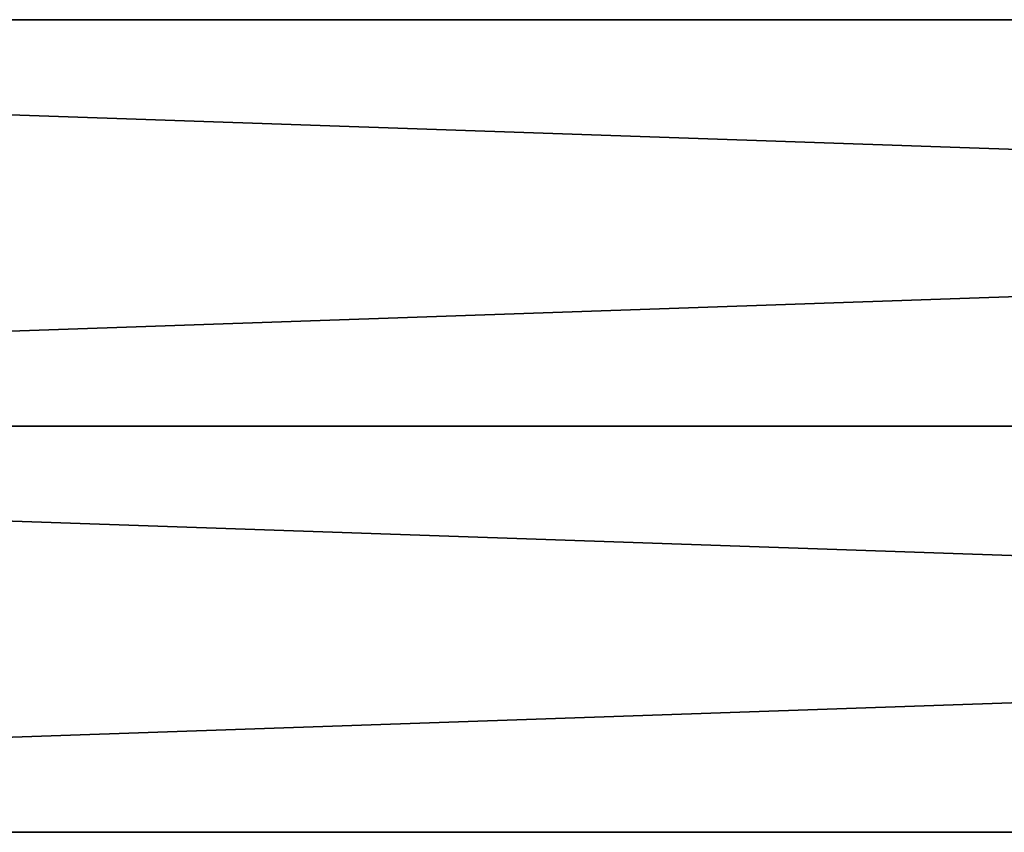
# Model space of a CAD drawing. Extents: x -200 to 200, y -702 to 625.
# Tile 225 of 256: x -85 to -58, y 495 to 517. Entities that reach past the tile are written whole.
import ezdxf

# ---------------------------------------------------------------- set-up
doc = ezdxf.new("R2010")
doc.units = 0
doc.header["$LTSCALE"] = 4.479492
doc.layers.add('879', color=7, linetype='CONTINUOUS')
doc.layers.add('880', color=7, linetype='CONTINUOUS')

msp = doc.modelspace()

# ---------------------------------------------------------------- linework, layer by layer
at = {"layer": '879', "color": 7, "linetype": 'CONTINUOUS'}
for points in [[(160, 506, -11), (160, 495), (-160, 506, -11), (160, 506, -11)], [(160, 495), (160, 506, 11), (-160, 495), (160, 495)], [(-160, 506, -11), (160, 495), (-160, 495), (-160, 506, -11)], [(160, 506, 11), (-160, 506, 11), (-160, 495), (160, 506, 11)]]:
    msp.add_3dface(points, dxfattribs=at)
at = {"layer": '880', "color": 7, "linetype": 'CONTINUOUS'}
for points in [[(160, 517), (-160, 517), (-160, 506, 11), (160, 517)], [(160, 517), (160, 506, -11), (-160, 517), (160, 517)], [(160, 506, -11), (-160, 506, -11), (-160, 517), (160, 506, -11)], [(160, 506, 11), (160, 517), (-160, 506, 11), (160, 506, 11)]]:
    msp.add_3dface(points, dxfattribs=at)

doc.saveas('drawing.dxf')
